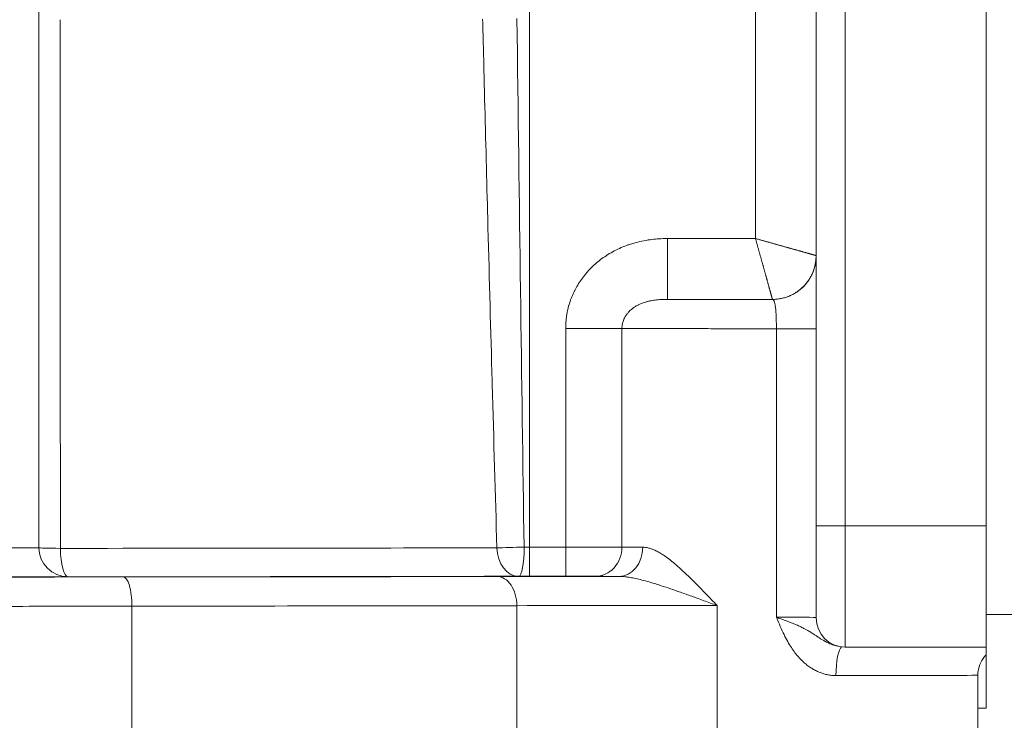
# Model space of a CAD drawing. Header units: inches. Extents: x 1 to 669, y 0 to 417.
# Tile 49 of 256: x 84.14 to 86.06, y 277.73 to 279.1. Entities that reach past the tile are written whole.
import ezdxf

# ---------------------------------------------------------------- set-up
doc = ezdxf.new("R2010")
doc.units = ezdxf.units.IN
doc.header["$LTSCALE"] = 12
doc.header["$MEASUREMENT"] = 0
doc.layers.get('0').update_dxf_attribs({"linetype": 'CONTINUOUS'})
doc.layers.add('X', color=1, linetype='CONTINUOUS')

# ---------------------------------------------------------------- blocks, each defined once
blk = doc.blocks.new('GASTRAIN')
at = {"layer": 'X', "lineweight": 0}
for p, q in [((-37.5768, 295.9637), (-37.5768, 297.8621)), ((-37.5199, 295.9636), (-37.5199, 297.862)), ((-37.2446, 297.862), (-37.2446, 295.9636)), ((-39.0956, 295.921), (-39.0956, 297.5441)), ((-38.1369, 295.9222), (-38.1369, 297.5131)), ((-37.867, 296.525), (-37.867, 296.4061)), ((-37.6622, 296.4061), (-37.867, 296.4061)), ((-37.6622, 296.4061), (-37.6622, 296.4058)), ((-38.0663, 296.3494), (-38.0663, 295.9222)), ((-37.9563, 296.3492), (-37.9563, 295.9221)), ((-37.6545, 296.3488), (-37.6545, 295.7849)), ((-37.5768, 295.9637), (-37.5768, 295.7837)), ((-37.2446, 295.9636), (-37.5199, 295.9636)), ((-37.5199, 295.9636), (-37.5199, 295.7268)), ((-37.2446, 295.7268), (-37.2446, 295.9636)), ((-38.0663, 295.9222), (-38.1369, 295.9222)), ((-38.1369, 295.9222), (-38.1369, 295.8652)), ((-38.0663, 295.9222), (-38.0663, 295.8652)), ((-39.0386, 295.864), (-39.0386, 295.864)), ((-38.0663, 295.8652), (-38.1369, 295.8652)), ((-38.9138, 295.4508), (-38.9138, 295.8067)), ((-38.1618, 295.8077), (-38.1618, 295.4517)), ((-37.7701, 295.8078), (-37.7701, 295.4518)), ((-32.6466, 295.7904), (-37.2446, 295.7904)), ((-37.5199, 295.7268), (-37.2446, 295.7268)), ((-37.2446, 295.711), (-37.2453, 295.711)), ((-37.2446, 295.7118), (-37.2446, 295.711)), ((-37.2446, 295.6076), (-37.2446, 295.711)), ((-37.261, 295.6718), (-37.261, 295.4525)), ((-37.261, 295.6076), (-37.2446, 295.6076))]:
    blk.add_line(p, q, dxfattribs=at)
blk.add_arc((-37.5199, 295.7837), 0.057, 180, 270, dxfattribs=at)
at = {"layer": 'X', "lineweight": 0, "extrusion": (0, 0, -1)}
for centre, major_axis, ratio, start_param, end_param in [((-38.1376, 298.0335), (0.0423, -4.2114), 0.008534, 1.045756, 1.311933), ((-38.0663, 296.3491), (0.1187, 0), 0.002092, -1.5708, -0.383064), ((-37.6622, 296.3486), (0.0854, 0), 0.002092, -1.479852, 0.000039), ((-39.0386, 295.921), (-0.057, 0), 0.025057, -1.302532, 0), ((-39.0386, 295.921), (-0.057, 0), 0.999998, -1.570796, 0), ((-39.0386, 295.921), (-0.057, 0), 0.999998, -1.570796, 0), ((-39.5227, 295.9232), (-1.7688, 0), 0.002092, -2.414938, -1.839154), ((-39.0386, 295.921), (0, -0.057), 0.265148, 0.00217, 1.546786), ((-38.1581, 295.9221), (-0.0569, -0.0017), 0.003604, -1.758645, -0.726428), ((-38.1581, 295.9221), (0.0001, -0.057), 0.747399, 0.003149, 1.547765), ((-38.1581, 295.9221), (0, -0.057), 0.186768, -1.572926, -0.00213), ((-38.1369, 295.9224), (-0.057, 0), 0.002092, -1.570796, -1.382925), ((-38.0091, 295.922), (-0.0003, -0.057), 0.927522, -1.576394, -0.005597), ((-37.962, 295.9219), (-0.0002, -0.057), 0.81474, -1.574404, -0.003608), ((-37.6217, 295.9224), (-0.3607, 0), 0.002092, -0.618513, -0.383062), ((-39.5227, 295.8677), (-1.8258, 0), 0.002092, -2.414938, -1.839154), ((-39.5227, 295.8677), (-1.9601, 0), 0.002092, -2.311322, -1.877468), ((-38.1369, 295.8654), (-0.1139, 0), 0.002092, -1.570796, -1.382925), ((-37.6217, 295.8654), (-0.4177, 0), 0.002092, -0.618513, -0.383062), ((-39.5227, 295.8108), (-2.0171, 0), 0.002092, -2.311322, -1.877468), ((-37.6622, 295.7848), (0.0854, 0), 0.002092, -1.479855, 0), ((-37.6217, 295.6718), (0.3607, 0), 0.002092, 0, 1.337129)]:
    blk.add_ellipse(centre, major_axis=major_axis, ratio=ratio, start_param=start_param, end_param=end_param, dxfattribs=at)
at = {"layer": 'X', "lineweight": 0}
for centre, major_axis, ratio, start_param, end_param in [((-37.6622, 296.4913), (0.0854, 0), 0.999998, -1.570792, 0), ((-37.5199, 295.9637), (-0.057, 0), 0.002092, 0, 1.570796), ((-39.1525, 295.921), (0.057, 0), 0.002092, -1.570796, 0), ((-38.0663, 295.922), (0.1187, 0), 0.002092, 0.383062, 1.570796), ((-38.8049, 295.863), (-0.4177, 0), 0.002092, -1.264125, -0.099672), ((-39.1525, 295.864), (0.1139, 0), 0.002092, -1.570796, 0), ((-38.931, 295.8069), (0, 0.057), 0.301887, -1.572991, -0.002194), ((-37.9185, 295.864), (-0.4177, 0), 0.002092, -1.466365, -0.830271), ((-38.2003, 295.8077), (-0.0001, 0.057), 0.674675, -1.573631, -0.002834), ((-38.0663, 295.865), (0.0617, 0), 0.002092, 0.383062, 1.570796), ((-38.8049, 295.806), (-0.3607, 0), 0.002092, -1.264125, -0.099672), ((-37.9185, 295.8071), (-0.3607, 0), 0.002092, -1.994712, -0.830271), ((-37.525, 295.6709), (0, 0.057), 0.231546, 0.153105, 1.568646)]:
    blk.add_ellipse(centre, major_axis=major_axis, ratio=ratio, start_param=start_param, end_param=end_param, dxfattribs=at)
for points in [[(-37.6955, 297.5131), (-37.6955, 297.4033), (-37.6955, 297.1837), (-37.6954, 296.8543), (-37.6955, 296.6349), (-37.6955, 296.5251)], [(-37.6955, 296.5251), (-37.7146, 296.5251), (-37.7526, 296.525), (-37.8098, 296.525), (-37.8479, 296.525), (-37.867, 296.525)], [(-37.6622, 296.4061), (-37.6622, 296.4061), (-37.6622, 296.4061), (-37.6623, 296.4062), (-37.6623, 296.4064), (-37.6624, 296.4066), (-37.6624, 296.4069), (-37.6625, 296.4072), (-37.6626, 296.4076), (-37.6628, 296.408), (-37.6629, 296.4085), (-37.6631, 296.4091), (-37.6632, 296.4097), (-37.6634, 296.4104), (-37.6636, 296.4111), (-37.6638, 296.4119), (-37.6641, 296.4128), (-37.6643, 296.4137), (-37.6646, 296.4146), (-37.6649, 296.4156), (-37.6652, 296.4167), (-37.6655, 296.4179), (-37.6658, 296.419), (-37.6662, 296.4203), (-37.6665, 296.4216), (-37.6669, 296.4229), (-37.6673, 296.4243), (-37.6677, 296.4258), (-37.6681, 296.4273), (-37.6686, 296.4288), (-37.669, 296.4305), (-37.6695, 296.4321), (-37.67, 296.4338), (-37.6705, 296.4356), (-37.671, 296.4374), (-37.6715, 296.4392), (-37.672, 296.4411), (-37.6725, 296.4431), (-37.6731, 296.4451), (-37.6737, 296.4471), (-37.6742, 296.4492), (-37.6748, 296.4513), (-37.6754, 296.4534), (-37.6761, 296.4556), (-37.6767, 296.4579), (-37.6773, 296.4601), (-37.6779, 296.4624), (-37.6786, 296.4648), (-37.6793, 296.4671), (-37.6799, 296.4696), (-37.6806, 296.472), (-37.6813, 296.4745), (-37.682, 296.477), (-37.6827, 296.4795), (-37.6835, 296.482), (-37.6842, 296.4846), (-37.6849, 296.4872), (-37.6856, 296.4898), (-37.6864, 296.4925), (-37.6871, 296.4951), (-37.6878, 296.4978), (-37.6886, 296.5005), (-37.6893, 296.5032), (-37.6901, 296.5059), (-37.6909, 296.5086), (-37.6916, 296.5114), (-37.6924, 296.5141), (-37.6932, 296.5168), (-37.694, 296.5196), (-37.6947, 296.5224), (-37.6953, 296.5241), (-37.6955, 296.5251)], [(-37.6622, 296.4061), (-37.6596, 296.4061), (-37.6544, 296.4063), (-37.6465, 296.4074), (-37.6388, 296.4092), (-37.6313, 296.4118), (-37.6241, 296.4149), (-37.6172, 296.4188), (-37.6107, 296.4233), (-37.6046, 296.4283), (-37.599, 296.4339), (-37.594, 296.44), (-37.5895, 296.4465), (-37.5857, 296.4534), (-37.5825, 296.4606), (-37.58, 296.4681), (-37.5781, 296.4758), (-37.5771, 296.4836), (-37.5768, 296.4889), (-37.5768, 296.4915)], [(-37.6622, 296.4058), (-37.6619, 296.4058), (-37.6611, 296.4056), (-37.6602, 296.4048), (-37.6593, 296.4034), (-37.6585, 296.4014), (-37.6578, 296.399), (-37.6572, 296.3961), (-37.6566, 296.3927), (-37.6562, 296.389), (-37.6557, 296.3848), (-37.6554, 296.3803), (-37.6551, 296.3755), (-37.6549, 296.3705), (-37.6547, 296.3652), (-37.6546, 296.3598), (-37.6545, 296.3543), (-37.6545, 296.3506), (-37.6545, 296.3488)], [(-37.7701, 295.8078), (-37.7778, 295.8157), (-37.7921, 295.8305), (-37.8105, 295.8495), (-37.8266, 295.8656), (-37.8407, 295.8789), (-37.8531, 295.8899), (-37.8641, 295.8987), (-37.8739, 295.9057), (-37.8826, 295.9111), (-37.8905, 295.9153), (-37.8976, 295.9184), (-37.9041, 295.9205), (-37.9101, 295.9217), (-37.9138, 295.9219), (-37.9156, 295.9219)]]:
    blk.add_open_spline(points, degree=3, dxfattribs=at)
for points, knots in [([(-39.0537, 295.9196), (-39.0537, 296.0344), (-39.0538, 296.1491), (-39.0538, 296.3787), (-39.0538, 296.4934), (-39.0539, 296.723), (-39.0539, 296.8378), (-39.0539, 296.9525)], [0, 0, 0, 0, 0.3333333, 0.3333333, 0.6666667, 0.6666667, 1, 1, 1, 1]), ([(-38.2007, 295.9207), (-38.2037, 296.0242), (-38.2068, 296.1308), (-38.2099, 296.2425), (-38.21, 296.2443), (-38.2127, 296.3437), (-38.2154, 296.4439), (-38.2185, 296.5612), (-38.2189, 296.5761), (-38.2213, 296.6686), (-38.2234, 296.7474), (-38.2264, 296.8692), (-38.2274, 296.9112), (-38.2285, 296.9536)], [0, 0, 0, 0, 0.3279089, 0.3279089, 0.3333333, 0.3333333, 0.6244777, 0.6244777, 0.6666667, 0.6666667, 0.8859065, 0.8859065, 1, 1, 1, 1]), ([(-37.867, 296.525), (-37.8729, 296.525), (-37.8787, 296.5248), (-37.8844, 296.5244), (-37.8853, 296.5244), (-37.8863, 296.5243), (-37.8872, 296.5242), (-37.8919, 296.5239), (-37.8966, 296.5234), (-37.9011, 296.5227), (-37.9066, 296.522), (-37.912, 296.521), (-37.9173, 296.5199), (-37.9226, 296.5188), (-37.9277, 296.5176), (-37.9327, 296.5161), (-37.9358, 296.5152), (-37.9388, 296.5143), (-37.9417, 296.5133), (-37.9436, 296.5127), (-37.9455, 296.512), (-37.9474, 296.5113), (-37.9522, 296.5096), (-37.9568, 296.5077), (-37.9613, 296.5056), (-37.9658, 296.5036), (-37.9702, 296.5014), (-37.9744, 296.4991), (-37.9786, 296.4968), (-37.9827, 296.4943), (-37.9867, 296.4918), (-37.9869, 296.4916), (-37.9871, 296.4915), (-37.9873, 296.4913), (-37.991, 296.4889), (-37.9946, 296.4864), (-37.9981, 296.4837), (-38.0018, 296.4809), (-38.0054, 296.478), (-38.0088, 296.475), (-38.0122, 296.4719), (-38.0155, 296.4688), (-38.0186, 296.4656), (-38.0202, 296.4639), (-38.0217, 296.4623), (-38.0232, 296.4606), (-38.0247, 296.459), (-38.0261, 296.4573), (-38.0275, 296.4556), (-38.0304, 296.4522), (-38.0331, 296.4487), (-38.0356, 296.4451), (-38.0381, 296.4415), (-38.0405, 296.4378), (-38.0428, 296.4341), (-38.0449, 296.4306), (-38.0469, 296.427), (-38.0487, 296.4233), (-38.0488, 296.4231), (-38.0489, 296.4229), (-38.049, 296.4227), (-38.0509, 296.4189), (-38.0527, 296.415), (-38.0543, 296.411), (-38.0559, 296.407), (-38.0574, 296.403), (-38.0586, 296.3989), (-38.0599, 296.3949), (-38.0611, 296.3908), (-38.062, 296.3866), (-38.0624, 296.385), (-38.0628, 296.3833), (-38.0631, 296.3816), (-38.0636, 296.3792), (-38.0641, 296.3767), (-38.0644, 296.3742), (-38.0651, 296.3701), (-38.0655, 296.3659), (-38.0659, 296.3618), (-38.0662, 296.3577), (-38.0663, 296.3535), (-38.0663, 296.3494)], [0, 0, 0, 0, 0.047619, 0.047619, 0.047619, 0.055565, 0.055565, 0.055565, 0.0952381, 0.0952381, 0.0952381, 0.1428571, 0.1428571, 0.1428571, 0.1904761, 0.1904761, 0.1904761, 0.2193726, 0.2193726, 0.2193726, 0.2380952, 0.2380952, 0.2380952, 0.2857142, 0.2857142, 0.2857142, 0.3333332, 0.3333332, 0.3333332, 0.3809523, 0.3809523, 0.3809523, 0.3835983, 0.3835983, 0.3835983, 0.4285713, 0.4285713, 0.4285713, 0.4761903, 0.4761903, 0.4761903, 0.5238094, 0.5238094, 0.5238094, 0.5477821, 0.5477821, 0.5477821, 0.5714284, 0.5714284, 0.5714284, 0.6190475, 0.6190475, 0.6190475, 0.6666665, 0.6666665, 0.6666665, 0.7120356, 0.7120356, 0.7120356, 0.7142855, 0.7142855, 0.7142855, 0.7619046, 0.7619046, 0.7619046, 0.8095236, 0.8095236, 0.8095236, 0.8571426, 0.8571426, 0.8571426, 0.8764323, 0.8764323, 0.8764323, 0.9047617, 0.9047617, 0.9047617, 0.9523807, 0.9523807, 0.9523807, 0.9999997, 0.9999997, 0.9999997, 0.9999997]), ([(-37.6955, 296.5251), (-37.6945, 296.5248), (-37.6937, 296.5245), (-37.6918, 296.524), (-37.6909, 296.5237), (-37.689, 296.5232), (-37.688, 296.5229), (-37.6862, 296.5224), (-37.6852, 296.5221), (-37.6833, 296.5216), (-37.6824, 296.5213), (-37.6805, 296.5208), (-37.6796, 296.5205), (-37.6777, 296.52), (-37.6768, 296.5197), (-37.6749, 296.5192), (-37.674, 296.519), (-37.6722, 296.5184), (-37.6712, 296.5182), (-37.6694, 296.5177), (-37.6685, 296.5174), (-37.6666, 296.5169), (-37.6657, 296.5167), (-37.6641, 296.5162), (-37.6633, 296.516), (-37.6624, 296.5157), (-37.6622, 296.5157), (-37.6612, 296.5154), (-37.6603, 296.5151), (-37.6585, 296.5146), (-37.6576, 296.5144), (-37.6558, 296.5139), (-37.6549, 296.5136), (-37.6532, 296.5131), (-37.6523, 296.5129), (-37.6505, 296.5124), (-37.6497, 296.5122), (-37.6479, 296.5117), (-37.6471, 296.5114), (-37.6454, 296.5109), (-37.6445, 296.5107), (-37.6428, 296.5102), (-37.642, 296.51), (-37.6403, 296.5095), (-37.6395, 296.5093), (-37.6378, 296.5088), (-37.637, 296.5086), (-37.6354, 296.5081), (-37.6346, 296.5079), (-37.6332, 296.5075), (-37.6326, 296.5073), (-37.6318, 296.5071), (-37.6316, 296.5071), (-37.6306, 296.5068), (-37.6298, 296.5066), (-37.6283, 296.5061), (-37.6275, 296.5059), (-37.626, 296.5055), (-37.6252, 296.5053), (-37.6238, 296.5049), (-37.623, 296.5047), (-37.6215, 296.5042), (-37.6208, 296.504), (-37.6194, 296.5036), (-37.6187, 296.5034), (-37.6173, 296.5031), (-37.6166, 296.5029), (-37.6152, 296.5025), (-37.6145, 296.5023), (-37.6132, 296.5019), (-37.6125, 296.5017), (-37.6112, 296.5013), (-37.6105, 296.5012), (-37.6093, 296.5008), (-37.6086, 296.5006), (-37.6076, 296.5003), (-37.6071, 296.5002), (-37.6065, 296.5), (-37.6063, 296.5), (-37.6055, 296.4997), (-37.6049, 296.4996), (-37.6038, 296.4992), (-37.6032, 296.4991), (-37.602, 296.4987), (-37.6015, 296.4986), (-37.6004, 296.4983), (-37.5998, 296.4981), (-37.5987, 296.4978), (-37.5982, 296.4977), (-37.5972, 296.4974), (-37.5967, 296.4972), (-37.5957, 296.4969), (-37.5952, 296.4968), (-37.5942, 296.4965), (-37.5937, 296.4964), (-37.5928, 296.4961), (-37.5923, 296.496), (-37.5915, 296.4958), (-37.591, 296.4957), (-37.5902, 296.4954), (-37.5898, 296.4953), (-37.5891, 296.4951), (-37.5888, 296.495), (-37.5885, 296.4949), (-37.5883, 296.4949), (-37.5878, 296.4947), (-37.5874, 296.4946), (-37.5867, 296.4944), (-37.5863, 296.4943), (-37.5857, 296.4941), (-37.5853, 296.494), (-37.5847, 296.4938), (-37.5844, 296.4937), (-37.5838, 296.4936), (-37.5835, 296.4935), (-37.5829, 296.4933), (-37.5826, 296.4932), (-37.5821, 296.4931), (-37.5819, 296.493), (-37.5814, 296.4929), (-37.5812, 296.4928), (-37.5807, 296.4927), (-37.5805, 296.4926), (-37.5801, 296.4925), (-37.5799, 296.4924), (-37.5795, 296.4923), (-37.5794, 296.4923), (-37.5791, 296.4922), (-37.5789, 296.4922), (-37.5787, 296.4921), (-37.5787, 296.4921), (-37.5785, 296.4921), (-37.5785, 296.492), (-37.5782, 296.492), (-37.5781, 296.492), (-37.5779, 296.4919), (-37.5778, 296.4919), (-37.5776, 296.4918), (-37.5776, 296.4918), (-37.5774, 296.4917), (-37.5773, 296.4917), (-37.5772, 296.4917), (-37.5772, 296.4916), (-37.5771, 296.4916), (-37.577, 296.4916), (-37.577, 296.4916), (-37.5769, 296.4916), (-37.5769, 296.4916), (-37.5769, 296.4915), (-37.5768, 296.4915), (-37.5768, 296.4915), (-37.5768, 296.4915)], [0, 0, 0, 0, 0.014286, 0.014286, 0.028571, 0.028571, 0.042857, 0.042857, 0.057143, 0.057143, 0.071429, 0.071429, 0.085714, 0.085714, 0.1, 0.1, 0.114286, 0.114286, 0.128571, 0.128571, 0.142857, 0.142857, 0.157143, 0.157143, 0.168946, 0.168946, 0.171429, 0.171429, 0.185714, 0.185714, 0.2, 0.2, 0.214286, 0.214286, 0.228571, 0.228571, 0.242857, 0.242857, 0.257143, 0.257143, 0.271429, 0.271429, 0.285714, 0.285714, 0.3, 0.3, 0.314286, 0.314286, 0.328571, 0.328571, 0.339399, 0.339399, 0.342857, 0.342857, 0.357143, 0.357143, 0.371429, 0.371429, 0.385714, 0.385714, 0.4, 0.4, 0.414286, 0.414286, 0.428571, 0.428571, 0.442857, 0.442857, 0.457143, 0.457143, 0.471429, 0.471429, 0.485714, 0.485714, 0.5, 0.5, 0.509927, 0.509927, 0.514286, 0.514286, 0.528571, 0.528571, 0.542857, 0.542857, 0.557143, 0.557143, 0.571429, 0.571429, 0.585714, 0.585714, 0.6, 0.6, 0.614286, 0.614286, 0.628571, 0.628571, 0.642857, 0.642857, 0.657143, 0.657143, 0.671429, 0.671429, 0.680736, 0.680736, 0.685714, 0.685714, 0.7, 0.7, 0.714286, 0.714286, 0.728571, 0.728571, 0.742857, 0.742857, 0.757143, 0.757143, 0.771429, 0.771429, 0.785714, 0.785714, 0.8, 0.8, 0.814286, 0.814286, 0.828571, 0.828571, 0.842857, 0.842857, 0.857143, 0.857143, 0.861172, 0.861172, 0.871429, 0.871429, 0.885714, 0.885714, 0.9, 0.9, 0.914286, 0.914286, 0.928571, 0.928571, 0.942857, 0.942857, 0.957143, 0.957143, 0.971429, 0.971429, 0.985714, 0.985714, 1, 1, 1, 1]), ([(-37.867, 296.4061), (-37.8708, 296.4061), (-37.8745, 296.406), (-37.8786, 296.4058), (-37.8793, 296.4058), (-37.884, 296.4055), (-37.8878, 296.4052), (-37.8951, 296.4042), (-37.8985, 296.4037), (-37.9026, 296.4028), (-37.9036, 296.4026), (-37.9067, 296.4019), (-37.9087, 296.4013), (-37.9134, 296.3999), (-37.916, 296.399), (-37.9206, 296.3971), (-37.9227, 296.3962), (-37.9248, 296.3951), (-37.925, 296.395), (-37.9274, 296.3938), (-37.9293, 296.3927), (-37.933, 296.3904), (-37.9347, 296.3891), (-37.9374, 296.387), (-37.9384, 296.3862), (-37.9398, 296.3849), (-37.9403, 296.3845), (-37.9421, 296.3827), (-37.9433, 296.3814), (-37.9457, 296.3787), (-37.9467, 296.3773), (-37.9483, 296.375), (-37.9489, 296.3741), (-37.9498, 296.3727), (-37.9501, 296.3721), (-37.9512, 296.3701), (-37.9519, 296.3687), (-37.9532, 296.3657), (-37.9537, 296.3642), (-37.9545, 296.3617), (-37.9548, 296.3607), (-37.9552, 296.3592), (-37.9553, 296.3587), (-37.9557, 296.3568), (-37.9559, 296.3553), (-37.9562, 296.3522), (-37.9563, 296.3507), (-37.9563, 296.3492)], [0, 0, 0, 0, 0.0493344, 0.0493344, 0.0588235, 0.0588235, 0.1176471, 0.1176471, 0.1764706, 0.1764706, 0.1949227, 0.1949227, 0.2352941, 0.2352941, 0.2941176, 0.2941176, 0.3469253, 0.3469253, 0.3529412, 0.3529412, 0.4117647, 0.4117647, 0.4705882, 0.4705882, 0.5106263, 0.5106263, 0.5294118, 0.5294118, 0.5882353, 0.5882353, 0.6470588, 0.6470588, 0.6838867, 0.6838867, 0.7058824, 0.7058824, 0.7647059, 0.7647059, 0.8235294, 0.8235294, 0.8635486, 0.8635486, 0.8823529, 0.8823529, 0.9411765, 0.9411765, 0.9999882, 0.9999882, 0.9999882, 0.9999882]), ([(-37.6622, 296.4058), (-37.6689, 296.4058), (-37.6756, 296.4059), (-37.6889, 296.4059), (-37.7021, 296.4059), (-37.7217, 296.4059), (-37.7408, 296.4059), (-37.7593, 296.4059), (-37.7772, 296.4059), (-37.7944, 296.406), (-37.8108, 296.406), (-37.8264, 296.406), (-37.8411, 296.406), (-37.8502, 296.4061), (-37.8589, 296.4061), (-37.863, 296.4061), (-37.867, 296.4061)], [0.0000012, 0.0000012, 0.0000012, 0.0000012, 0.0833344, 0.0833344, 0.1666676, 0.2500009, 0.3333341, 0.4166674, 0.5000006, 0.5833338, 0.6666671, 0.7500003, 0.8333335, 0.9166668, 0.9166668, 0.9999928, 0.9999928, 0.9999928, 0.9999928]), ([(-37.6545, 296.3488), (-37.6622, 296.3488), (-37.6699, 296.3488), (-37.6776, 296.3488), (-37.6852, 296.3488), (-37.6929, 296.3488), (-37.7004, 296.3488), (-37.708, 296.3488), (-37.7155, 296.3488), (-37.723, 296.3488), (-37.7304, 296.3488), (-37.7378, 296.3488), (-37.7451, 296.3488), (-37.7524, 296.3488), (-37.7596, 296.3488), (-37.7667, 296.3488), (-37.7738, 296.3488), (-37.7808, 296.3488), (-37.7877, 296.3489), (-37.8359, 296.3489), (-37.8783, 296.349), (-37.9108, 296.3491), (-37.9154, 296.3491), (-37.9199, 296.3491), (-37.9241, 296.3491), (-37.9283, 296.3491), (-37.9324, 296.3491), (-37.9362, 296.3492), (-37.94, 296.3492), (-37.9435, 296.3492), (-37.9469, 296.3492), (-37.9503, 296.3492), (-37.9534, 296.3492), (-37.9563, 296.3492)], [0, 0, 0, 0, 0.0588235, 0.0588235, 0.0588235, 0.1176471, 0.1176471, 0.1176471, 0.1764706, 0.1764706, 0.1764706, 0.2352941, 0.2352941, 0.2352941, 0.2941176, 0.2941176, 0.2941176, 0.3529412, 0.3529412, 0.3529412, 0.7647059, 0.7647059, 0.7647059, 0.8235294, 0.8235294, 0.8235294, 0.8823529, 0.8823529, 0.8823529, 0.9411765, 0.9411765, 0.9411765, 1, 1, 1, 1]), ([(-37.7701, 295.8078), (-37.7792, 295.8112), (-37.7879, 295.8144), (-37.7962, 295.8174), (-37.8045, 295.8205), (-37.8124, 295.8234), (-37.8199, 295.8261), (-37.8275, 295.8288), (-37.8347, 295.8314), (-37.8417, 295.8338), (-37.8486, 295.8363), (-37.8552, 295.8385), (-37.8615, 295.8407), (-37.8678, 295.8428), (-37.8738, 295.8448), (-37.8795, 295.8466), (-37.8812, 295.8472), (-37.8829, 295.8477), (-37.8845, 295.8482), (-37.8884, 295.8495), (-37.8922, 295.8506), (-37.8958, 295.8517), (-37.901, 295.8533), (-37.9058, 295.8547), (-37.9105, 295.8559), (-37.9151, 295.8572), (-37.9194, 295.8583), (-37.9235, 295.8593), (-37.9276, 295.8603), (-37.9315, 295.8611), (-37.9351, 295.8618), (-37.9388, 295.8626), (-37.9422, 295.8631), (-37.9454, 295.8636), (-37.9485, 295.864), (-37.9515, 295.8644), (-37.9543, 295.8646), (-37.9571, 295.8648), (-37.9596, 295.8649), (-37.962, 295.8649)], [0, 0, 0, 0, 0.0833333, 0.0833333, 0.0833333, 0.1666667, 0.1666667, 0.1666667, 0.25, 0.25, 0.25, 0.3333333, 0.3333333, 0.3333333, 0.4166667, 0.4166667, 0.4166667, 0.4413409, 0.4413409, 0.4413409, 0.5, 0.5, 0.5, 0.5833333, 0.5833333, 0.5833333, 0.6666667, 0.6666667, 0.6666667, 0.75, 0.75, 0.75, 0.8333333, 0.8333333, 0.8333333, 0.9166667, 0.9166667, 0.9166667, 0.9999948, 0.9999948, 0.9999948, 0.9999948]), ([(-37.5382, 295.671), (-37.5405, 295.671), (-37.5429, 295.6711), (-37.5453, 295.6714), (-37.5476, 295.6716), (-37.55, 295.6719), (-37.5524, 295.6723), (-37.5549, 295.6727), (-37.5573, 295.6733), (-37.5597, 295.6739), (-37.5622, 295.6746), (-37.5646, 295.6753), (-37.5671, 295.6762), (-37.5696, 295.6771), (-37.572, 295.6781), (-37.5745, 295.6793), (-37.577, 295.6804), (-37.5794, 295.6817), (-37.5819, 295.6831), (-37.5844, 295.6845), (-37.5868, 295.686), (-37.5893, 295.6877), (-37.5917, 295.6894), (-37.5941, 295.6912), (-37.5966, 295.6931), (-37.599, 295.6951), (-37.6014, 295.6972), (-37.6038, 295.6996), (-37.605, 295.7007), (-37.6063, 295.7019), (-37.6075, 295.7032), (-37.6087, 295.7044), (-37.6098, 295.7057), (-37.611, 295.707), (-37.6134, 295.7097), (-37.6158, 295.7125), (-37.6182, 295.7156), (-37.6206, 295.7187), (-37.6229, 295.7221), (-37.6253, 295.7257), (-37.6277, 295.7293), (-37.63, 295.7332), (-37.6324, 295.7374), (-37.6348, 295.7416), (-37.6372, 295.7462), (-37.6396, 295.7511), (-37.642, 295.756), (-37.6444, 295.7613), (-37.6469, 295.767), (-37.6494, 295.7726), (-37.6519, 295.7786), (-37.6545, 295.7849)], [0, 0, 0, 0, 0.0625, 0.0625, 0.0625, 0.125, 0.125, 0.125, 0.1875, 0.1875, 0.1875, 0.25, 0.25, 0.25, 0.3125, 0.3125, 0.3125, 0.375, 0.375, 0.375, 0.4375, 0.4375, 0.4375, 0.5, 0.5, 0.5, 0.5625, 0.5625, 0.5625, 0.594178, 0.594178, 0.594178, 0.625, 0.625, 0.625, 0.6875, 0.6875, 0.6875, 0.75, 0.75, 0.75, 0.8125, 0.8125, 0.8125, 0.875, 0.875, 0.875, 0.9375, 0.9375, 0.9375, 1, 1, 1, 1]), ([(-37.5346, 295.7287), (-37.5347, 295.7287), (-37.5348, 295.7287), (-37.5349, 295.7288), (-37.5366, 295.729), (-37.5382, 295.7294), (-37.5399, 295.7298), (-37.541, 295.7301), (-37.542, 295.7304), (-37.5431, 295.7307), (-37.5437, 295.7309), (-37.5443, 295.7311), (-37.5449, 295.7313), (-37.5466, 295.7319), (-37.5482, 295.7325), (-37.5499, 295.7332), (-37.5515, 295.7339), (-37.5532, 295.7347), (-37.5548, 295.7355), (-37.5561, 295.7361), (-37.5574, 295.7368), (-37.5587, 295.7375), (-37.5591, 295.7377), (-37.5594, 295.7379), (-37.5597, 295.7381), (-37.5613, 295.739), (-37.5629, 295.7399), (-37.5646, 295.7409), (-37.5662, 295.7419), (-37.5678, 295.7429), (-37.5694, 295.744), (-37.571, 295.745), (-37.5727, 295.7461), (-37.5744, 295.7473), (-37.5747, 295.7475), (-37.575, 295.7477), (-37.5753, 295.7479), (-37.5768, 295.7489), (-37.5783, 295.7499), (-37.5799, 295.751), (-37.5818, 295.7522), (-37.5839, 295.7536), (-37.586, 295.7549), (-37.5882, 295.7563), (-37.5905, 295.7576), (-37.593, 295.759), (-37.5938, 295.7595), (-37.5947, 295.76), (-37.5956, 295.7605), (-37.5973, 295.7614), (-37.5989, 295.7623), (-37.6007, 295.7632), (-37.6034, 295.7646), (-37.6062, 295.7661), (-37.6091, 295.7675), (-37.612, 295.7689), (-37.6151, 295.7702), (-37.6182, 295.7715), (-37.6198, 295.7722), (-37.6214, 295.7728), (-37.6231, 295.7734), (-37.6246, 295.774), (-37.6261, 295.7746), (-37.6276, 295.7751), (-37.6308, 295.7764), (-37.6339, 295.7776), (-37.637, 295.7788), (-37.6401, 295.7799), (-37.6432, 295.781), (-37.6461, 295.7821), (-37.649, 295.7831), (-37.6518, 295.7841), (-37.6545, 295.7849)], [0.0964783, 0.0964783, 0.0964783, 0.0964783, 0.1, 0.1, 0.1, 0.15, 0.15, 0.15, 0.1813353, 0.1813353, 0.1813353, 0.2, 0.2, 0.2, 0.25, 0.25, 0.25, 0.3, 0.3, 0.3, 0.3399655, 0.3399655, 0.3399655, 0.35, 0.35, 0.35, 0.4, 0.4, 0.4, 0.45, 0.45, 0.45, 0.5, 0.5, 0.5, 0.508119, 0.508119, 0.508119, 0.55, 0.55, 0.55, 0.6, 0.6, 0.6, 0.65, 0.65, 0.65, 0.6679827, 0.6679827, 0.6679827, 0.7, 0.7, 0.7, 0.75, 0.75, 0.75, 0.8, 0.8, 0.8, 0.8263764, 0.8263764, 0.8263764, 0.85, 0.85, 0.85, 0.9, 0.9, 0.9, 0.95, 0.95, 0.95, 1, 1, 1, 1]), ([(-37.2446, 295.7268), (-37.2446, 295.726), (-37.2446, 295.7251), (-37.2446, 295.7218), (-37.2446, 295.7185), (-37.2446, 295.7134), (-37.2446, 295.7118), (-37.2446, 295.7118)], [2.667982, 2.667982, 2.667982, 2.667982, 2.7281643, 2.7281643, 2.8719247, 2.8719247, 3.0137077, 3.0137077, 3.0137077, 3.0137077]), ([(-37.2446, 295.7118), (-37.2489, 295.7074), (-37.2526, 295.7023), (-37.2579, 295.6913), (-37.2597, 295.6854), (-37.2609, 295.6769), (-37.261, 295.6743), (-37.261, 295.6718)], [0, 0, 0, 0, 0.0184538, 0.0184538, 0.03658352, 0.03658352, 0.04422749, 0.04422749, 0.04422749, 0.04422749])]:
    blk.add_open_spline(points, degree=3, knots=knots, dxfattribs=at)

msp = doc.modelspace()

# ---------------------------------------------------------------- block references
msp.add_blockref('GASTRAIN', (123.26937, -17.85695))

doc.saveas('drawing.dxf')
